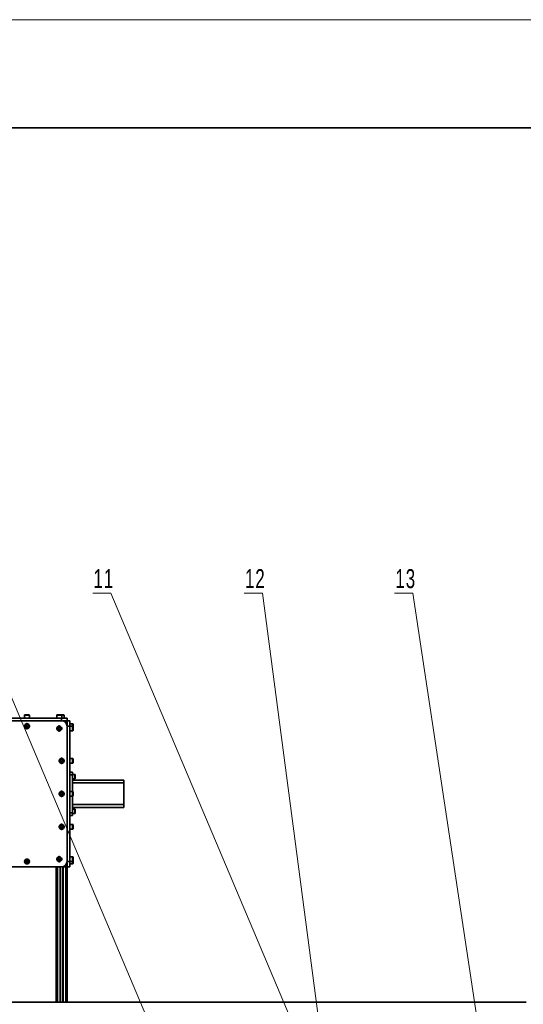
# Model space of a CAD drawing. Header units: millimetres. Extents: x 2945 to 26725, y -1089 to 16127.
# Tile 117 of 150: x 9725 to 11586, y 12490 to 16127. Entities that reach past the tile are written whole.
import ezdxf

# ---------------------------------------------------------------- set-up
doc = ezdxf.new("R2010")
doc.units = ezdxf.units.MM
doc.linetypes.add('点画线', pattern=[18, 12, -2, 2, -2])
for name, color, linetype, lineweight in [('中心线层', 1, '点画线', 18), ('几何体', 7, 'Continuous', 35), ('注释', 2, 'Continuous', 18), ('粗实线层', 7, 'Continuous', 35), ('细实线层', 7, 'Continuous', 18)]:
    doc.layers.add(name, color=color, linetype=linetype, lineweight=lineweight)
doc.styles.add('SLDTEXTSTYLE1', font='txt', dxfattribs={"width": 0.667})

# ---------------------------------------------------------------- blocks, each defined once
blk = doc.blocks.new('$CAXA_FRAME_13B17AC1$')
at = {"layer": '粗实线层'}
blk.add_line((574.5, 400.5), (-574.5, 400.5), dxfattribs=at)
at = {"layer": '细实线层'}
blk.add_line((594.5, 420.5), (-594.5, 420.5), dxfattribs=at)
blk = doc.blocks.new('SW_NOTE_0_10')
at = {"layer": '注释', "color": 0}
for p, q in [((-67.1, 0), (0, 0)), ((0, 0), (-67.1, 0)), ((-67.1, 0), (0, 0)), ((0, 0), (-67.1, 0)), ((-67.1, 0), (0, 0)), ((0, 0), (-67.1, 0))]:
    blk.add_line(p, q, dxfattribs=at)
at = {"layer": '注释', "color": 0, "insert": (-64.3, 89.1), "char_height": 70, "width": 107.412, "attachment_point": 1, "style": 'SLDTEXTSTYLE1'}
blk.add_mtext('\\T1.1;11', dxfattribs=at)
blk = doc.blocks.new('SW_NOTE_0_11')
at = {"layer": '注释', "color": 0}
for p, q in [((-67.1, 0), (0, 0)), ((0, 0), (-67.1, 0)), ((-67.1, 0), (0, 0)), ((0, 0), (-67.1, 0)), ((-67.1, 0), (0, 0)), ((0, 0), (-67.1, 0))]:
    blk.add_line(p, q, dxfattribs=at)
at = {"layer": '注释', "color": 0, "insert": (-64.3, 89.1), "char_height": 70, "width": 110.946, "attachment_point": 1, "style": 'SLDTEXTSTYLE1'}
blk.add_mtext('\\T1.1;12', dxfattribs=at)
blk = doc.blocks.new('SW_NOTE_0_12')
at = {"layer": '注释', "color": 0}
for p, q in [((-67.1, 0), (0, 0)), ((0, 0), (-67.1, 0)), ((-67.1, 0), (0, 0)), ((0, 0), (-67.1, 0)), ((-67.1, 0), (0, 0)), ((0, 0), (-67.1, 0))]:
    blk.add_line(p, q, dxfattribs=at)
at = {"layer": '注释', "color": 0, "insert": (-64.3, 89.1), "char_height": 70, "width": 113.469, "attachment_point": 1, "style": 'SLDTEXTSTYLE1'}
blk.add_mtext('\\T1.1;13', dxfattribs=at)
blk = doc.blocks.new('*X89')
at = {"layer": '注释', "linetype": 'Continuous'}
h = blk.add_hatch(color=0, dxfattribs=at)
edge = h.paths.add_edge_path(flags=0)
edge.add_arc((4606.6, -2064.2), 10.2, 0, 360)
at = {"layer": '注释', "color": 0, "linetype": 'Continuous'}
blk.add_line((4606.6, -2064.2), (0, 0), dxfattribs=at)
blk = doc.blocks.new('*X96')
at = {"layer": '注释', "linetype": 'Continuous'}
h = blk.add_hatch(color=0, dxfattribs=at)
edge = h.paths.add_edge_path(flags=0)
edge.add_arc((877.8, -2069.8), 10.2, 0, 360)
at = {"layer": '注释', "color": 0, "linetype": 'Continuous'}
blk.add_line((877.8, -2069.8), (0, 0), dxfattribs=at)
blk = doc.blocks.new('*X97')
at = {"layer": '注释', "linetype": 'Continuous'}
h = blk.add_hatch(color=0, dxfattribs=at)
edge = h.paths.add_edge_path(flags=0)
edge.add_arc((782.9, -1850.9), 10.2, 0, 360)
at = {"layer": '注释', "color": 0, "linetype": 'Continuous'}
blk.add_line((782.9, -1850.9), (0, 0), dxfattribs=at)
blk = doc.blocks.new('*X98')
at = {"layer": '注释', "linetype": 'Continuous'}
h = blk.add_hatch(color=0, dxfattribs=at)
edge = h.paths.add_edge_path(flags=0)
edge.add_arc((253.4, -1920.1), 10.2, 0, 360)
at = {"layer": '注释', "color": 0, "linetype": 'Continuous'}
blk.add_line((253.4, -1920.1), (0, 0), dxfattribs=at)
blk = doc.blocks.new('*X99')
at = {"layer": '注释', "linetype": 'Continuous'}
h = blk.add_hatch(color=0, dxfattribs=at)
edge = h.paths.add_edge_path(flags=0)
edge.add_arc((247.2, -1640.2), 10.2, 0, 360)
at = {"layer": '注释', "color": 0, "linetype": 'Continuous'}
blk.add_line((247.2, -1640.2), (0, 0), dxfattribs=at)

msp = doc.modelspace()

# ---------------------------------------------------------------- linework, layer by layer
at = {"layer": '中心线层'}
for p, q in [((9752.035, 13505.598), (9752.035, 13529.598)), ((9740.035, 13517.598), (9764.035, 13517.598)), ((9859.468, 13508.811), (9883.468, 13508.811)), ((9871.468, 13496.811), (9871.468, 13520.811)), ((9868.254, 13389.379), (9892.254, 13389.379)), ((9880.254, 13377.379), (9880.254, 13401.379)), ((9880.254, 13255.598), (9880.254, 13279.598)), ((9868.254, 13267.598), (9892.254, 13267.598)), ((9868.254, 13145.817), (9892.254, 13145.817)), ((9880.254, 13133.817), (9880.254, 13157.817)), ((9752.035, 13007.098), (9752.035, 13028.098)), ((9859.468, 13026.385), (9883.468, 13026.385)), ((9871.468, 13014.385), (9871.468, 13038.385)), ((9741.535, 13017.598), (9762.535, 13017.598))]:
    msp.add_line(p, q, dxfattribs=at)
at = {"layer": '几何体'}
for p, q in [((9380.254, 13547.598), (9880.254, 13547.598)), ((9380.254, 13537.598), (9880.254, 13537.598)), ((9743.035, 13558.098), (9743.035, 13547.598)), ((9761.035, 13558.098), (9743.035, 13558.098)), ((9744.535, 13559.598), (9759.535, 13559.598)), ((9761.035, 13547.598), (9761.035, 13558.098)), ((9862.468, 13558.098), (9862.468, 13547.598)), ((9880.468, 13558.098), (9862.468, 13558.098)), ((9863.968, 13559.598), (9878.968, 13559.598)), ((9878.968, 13559.598), (9887.754, 13559.598)), ((9880.254, 13537.598), (9880.254, 13547.598)), ((9880.254, 13547.598), (9900.254, 13547.598)), ((9880.468, 13547.598), (9880.468, 13558.098)), ((9889.254, 13558.098), (9880.468, 13558.098)), ((9885.354, 13537.098), (9884.698, 13537.098)), ((9885.354, 13537.598), (9885.354, 13537.098)), ((9895.754, 13537.598), (9885.354, 13537.598)), ((9888.972, 13535.598), (9890.554, 13535.598)), ((9889.254, 13547.598), (9889.254, 13558.098)), ((9890.554, 13535.598), (9890.554, 13534.742)), ((9900.254, 13537.598), (9895.754, 13537.598)), ((9900.254, 13547.598), (9900.254, 13537.598)), ((9900.254, 13537.598), (9910.254, 13537.598)), ((9900.254, 13533.098), (9900.254, 13537.598)), ((9900.254, 13522.698), (9900.254, 13533.098)), ((9910.254, 13537.598), (9910.254, 13517.598)), ((9746.28, 13517.146), (9748.766, 13522.357)), ((9749.549, 13512.387), (9746.28, 13517.146)), ((9748.766, 13522.357), (9754.522, 13522.809)), ((9755.305, 13512.839), (9749.549, 13512.387)), ((9754.522, 13522.809), (9757.791, 13518.05)), ((9757.791, 13518.05), (9755.305, 13512.839)), ((9865.712, 13508.359), (9868.198, 13513.57)), ((9868.981, 13503.6), (9865.712, 13508.359)), ((9868.198, 13513.57), (9873.954, 13514.022)), ((9874.737, 13504.053), (9868.981, 13503.6)), ((9873.954, 13514.022), (9877.223, 13509.263)), ((9877.223, 13509.263), (9874.737, 13504.053)), ((9897.398, 13527.898), (9898.254, 13527.898)), ((9898.254, 13527.898), (9898.254, 13526.316)), ((9899.754, 13522.042), (9899.754, 13522.698)), ((9899.754, 13522.698), (9900.254, 13522.698)), ((9910.254, 13517.598), (9900.254, 13517.598)), ((9900.254, 13517.598), (9900.254, 13017.598)), ((9920.754, 13526.598), (9910.254, 13526.598)), ((9920.754, 13517.811), (9910.254, 13517.811)), ((9910.254, 13017.598), (9910.254, 13517.598)), ((9910.254, 13499.811), (9920.754, 13499.811)), ((9920.754, 13517.811), (9920.754, 13526.598)), ((9920.754, 13499.811), (9920.754, 13517.811)), ((9922.254, 13525.098), (9922.254, 13516.311)), ((9922.254, 13516.311), (9922.254, 13501.311)), ((9874.499, 13388.927), (9876.985, 13394.138)), ((9877.768, 13384.168), (9874.499, 13388.927)), ((9876.985, 13394.138), (9882.741, 13394.59)), ((9883.524, 13384.62), (9877.768, 13384.168)), ((9882.741, 13394.59), (9886.01, 13389.831)), ((9886.01, 13389.831), (9883.524, 13384.62)), ((9920.754, 13398.379), (9910.254, 13398.379)), ((9920.754, 13380.379), (9920.754, 13398.379)), ((9922.254, 13396.879), (9922.254, 13381.879)), ((9910.254, 13380.379), (9920.754, 13380.379)), ((9910.254, 13347.598), (9920.254, 13347.598)), ((9920.254, 13347.598), (9920.254, 13337.598)), ((9920.254, 13337.598), (9910.254, 13337.598)), ((9929.004, 13339.238), (9920.254, 13339.238)), ((9920.254, 13276.598), (9920.254, 13337.598)), ((9920.254, 13323.238), (9929.004, 13323.238)), ((9920.254, 13317.598), (10110.254, 13317.598)), ((9929.004, 13323.238), (9929.004, 13339.238)), ((9930.254, 13337.988), (9930.254, 13324.488)), ((10110.254, 13317.598), (10110.254, 13307.598)), ((9920.754, 13276.598), (9910.254, 13276.598)), ((10110.254, 13307.598), (9920.254, 13307.598)), ((9920.754, 13258.598), (9920.754, 13276.598)), ((9922.254, 13275.098), (9922.254, 13260.098)), ((10110.254, 13307.598), (10110.254, 13227.598)), ((9874.499, 13267.146), (9876.985, 13272.357)), ((9877.768, 13262.387), (9874.499, 13267.146)), ((9876.985, 13272.357), (9882.741, 13272.809)), ((9883.524, 13262.839), (9877.768, 13262.387)), ((9882.741, 13272.809), (9886.01, 13268.05)), ((9886.01, 13268.05), (9883.524, 13262.839)), ((9910.254, 13258.598), (9920.754, 13258.598)), ((9920.254, 13197.598), (9920.254, 13258.598)), ((9920.254, 13227.598), (10110.254, 13227.598)), ((10110.254, 13217.598), (9920.254, 13217.598)), ((9929.004, 13210.958), (9920.254, 13210.958)), ((9929.004, 13194.958), (9929.004, 13210.958)), ((9930.254, 13209.708), (9930.254, 13196.208)), ((10110.254, 13227.598), (10110.254, 13217.598)), ((9910.254, 13197.598), (9920.254, 13197.598)), ((9920.254, 13187.598), (9910.254, 13187.598)), ((9920.254, 13197.598), (9920.254, 13187.598)), ((9920.254, 13194.958), (9929.004, 13194.958)), ((9874.499, 13145.365), (9876.985, 13150.576)), ((9877.768, 13140.606), (9874.499, 13145.365)), ((9876.985, 13150.576), (9882.741, 13151.028)), ((9883.524, 13141.058), (9877.768, 13140.606)), ((9882.741, 13151.028), (9886.01, 13146.269)), ((9886.01, 13146.269), (9883.524, 13141.058)), ((9920.754, 13154.817), (9910.254, 13154.817)), ((9910.254, 13136.817), (9920.754, 13136.817)), ((9920.754, 13136.817), (9920.754, 13154.817)), ((9922.254, 13153.317), (9922.254, 13138.317)), ((9746.28, 13017.146), (9748.766, 13022.357)), ((9748.766, 13022.357), (9754.522, 13022.809)), ((9754.522, 13022.809), (9757.791, 13018.05)), ((9865.712, 13025.933), (9868.198, 13031.143)), ((9868.981, 13021.174), (9865.712, 13025.933)), ((9868.198, 13031.143), (9873.954, 13031.595)), ((9874.737, 13021.626), (9868.981, 13021.174)), ((9873.954, 13031.595), (9877.223, 13026.837)), ((9877.223, 13026.837), (9874.737, 13021.626)), ((9920.754, 13035.385), (9910.254, 13035.385)), ((9920.754, 13017.385), (9920.754, 13035.385)), ((9922.254, 13033.885), (9922.254, 13018.885)), ((9880.254, 12997.598), (9380.254, 12997.598)), ((9749.549, 13012.387), (9746.28, 13017.146)), ((9755.305, 13012.839), (9749.549, 13012.387)), ((9757.791, 13018.05), (9755.305, 13012.839)), ((9860.254, 12497.598), (9860.254, 12997.598)), ((9864.754, 12497.598), (9864.754, 12997.598)), ((9875.154, 12497.598), (9875.154, 12997.598)), ((9876.154, 12497.598), (9876.154, 12997.598)), ((9884.354, 12497.598), (9884.354, 12998.023)), ((9884.698, 12998.098), (9885.354, 12998.098)), ((9885.354, 12497.598), (9885.354, 12998.259)), ((9885.354, 12998.098), (9885.354, 12997.598)), ((9885.354, 12997.598), (9895.754, 12997.598)), ((9890.554, 12999.598), (9888.972, 12999.598)), ((9890.554, 13000.454), (9890.554, 12999.598)), ((9895.754, 12497.598), (9895.754, 13004.959)), ((9898.254, 13007.298), (9897.398, 13007.298)), ((9898.254, 13008.88), (9898.254, 13007.298)), ((9899.754, 13012.498), (9899.754, 13013.154)), ((9900.254, 13012.498), (9899.754, 13012.498)), ((9900.254, 13017.598), (9910.254, 13017.598)), ((9900.254, 13002.098), (9900.254, 13012.498)), ((9900.254, 12497.598), (9900.254, 13002.098)), ((9910.254, 12997.598), (9900.254, 12997.598)), ((9910.254, 13017.598), (9910.254, 12997.598)), ((9910.254, 13017.385), (9920.754, 13017.385)), ((9910.254, 13008.598), (9920.754, 13008.598)), ((9920.754, 13008.598), (9920.754, 13017.385)), ((9922.254, 13018.885), (9922.254, 13010.098)), ((11596.492, 12497.598), (4845.254, 12497.598)), ((9875.154, 12497.598), (9864.754, 12497.598)), ((9895.754, 12497.598), (9885.354, 12497.598))]:
    msp.add_line(p, q, dxfattribs=at)
for centre, radius in [((9752.035, 13517.598), 9), ((9752.035, 13517.598), 7.5), ((9871.468, 13508.811), 9), ((9871.468, 13508.811), 7.5), ((9880.254, 13389.379), 9), ((9880.254, 13389.379), 7.5), ((9880.254, 13267.598), 9), ((9880.254, 13267.598), 7.5), ((9880.254, 13145.817), 9), ((9880.254, 13145.817), 7.5), ((9752.035, 13017.598), 9), ((9752.035, 13017.598), 7.5), ((9871.468, 13026.385), 9), ((9871.468, 13026.385), 7.5)]:
    msp.add_circle(centre, radius, dxfattribs=at)
for centre, radius, start, end in [((9744.535, 13558.098), 1.5, 90, 180), ((9759.535, 13558.098), 1.5, 360, 90), ((9863.968, 13558.098), 1.5, 90, 180), ((9878.968, 13558.098), 1.5, 0, 90), ((9880.254, 13517.598), 20, 0, 90), ((9887.754, 13558.098), 1.5, 0, 90), ((9895.811, 13533.154), 3, 0, 179.792834), ((9895.754, 13533.098), 4.5, 0, 90), ((9895.811, 13533.154), 3, 270.207166, 0), ((9752.035, 13517.598), 5, 154.491237, 214.491237), ((9752.035, 13517.598), 5, 94.491237, 154.491237), ((9752.035, 13517.598), 5, 214.491237, 274.491237), ((9752.035, 13517.598), 5, 34.491237, 94.491237), ((9752.035, 13517.598), 5, 274.491237, 334.491237), ((9752.035, 13517.598), 5, 334.491237, 34.491237), ((9871.468, 13508.811), 5, 154.491237, 214.491237), ((9871.468, 13508.811), 5, 94.491237, 154.491237), ((9871.468, 13508.811), 5, 214.491237, 274.491237), ((9871.468, 13508.811), 5, 34.491237, 94.491237), ((9871.468, 13508.811), 5, 274.491237, 334.491237), ((9871.468, 13508.811), 5, 334.491237, 34.491237), ((9920.754, 13525.098), 1.5, 0, 90), ((9920.754, 13516.311), 1.5, 0, 90), ((9920.754, 13501.311), 1.5, 270, 360), ((9880.254, 13389.379), 5, 154.491237, 214.491237), ((9880.254, 13389.379), 5, 94.491237, 154.491237), ((9880.254, 13389.379), 5, 214.491237, 274.491237), ((9880.254, 13389.379), 5, 34.491237, 94.491237), ((9880.254, 13389.379), 5, 274.491237, 334.491237), ((9880.254, 13389.379), 5, 334.491237, 34.491237), ((9920.754, 13396.879), 1.5, 0, 90), ((9920.754, 13381.879), 1.5, 270, 360), ((9929.004, 13337.988), 1.25, 0, 90), ((9929.004, 13324.488), 1.25, 270, 0), ((9920.754, 13275.098), 1.5, 0, 90), ((9880.254, 13267.598), 5, 154.491237, 214.491237), ((9880.254, 13267.598), 5, 94.491237, 154.491237), ((9880.254, 13267.598), 5, 214.491237, 274.491237), ((9880.254, 13267.598), 5, 34.491237, 94.491237), ((9880.254, 13267.598), 5, 274.491237, 334.491237), ((9880.254, 13267.598), 5, 334.491237, 34.491237), ((9920.754, 13260.098), 1.5, 270, 360), ((9929.004, 13209.708), 1.25, 0, 90), ((9929.004, 13196.208), 1.25, 270, 360), ((9880.254, 13145.817), 5, 154.491237, 214.491237), ((9880.254, 13145.817), 5, 94.491237, 154.491237), ((9880.254, 13145.817), 5, 214.491237, 274.491237), ((9880.254, 13145.817), 5, 34.491237, 94.491237), ((9880.254, 13145.817), 5, 274.491237, 334.491237), ((9880.254, 13145.817), 5, 334.491237, 34.491237), ((9920.754, 13153.317), 1.5, 0, 90), ((9920.754, 13138.317), 1.5, 270, 360), ((9752.035, 13017.598), 5, 94.491237, 154.491237), ((9752.035, 13017.598), 5, 34.491237, 94.491237), ((9752.035, 13017.598), 5, 334.491237, 34.491237), ((9871.468, 13026.385), 5, 154.491237, 214.491237), ((9871.468, 13026.385), 5, 94.491237, 154.491237), ((9871.468, 13026.385), 5, 214.491237, 274.491237), ((9871.468, 13026.385), 5, 34.491237, 94.491237), ((9871.468, 13026.385), 5, 274.491237, 334.491237), ((9871.468, 13026.385), 5, 334.491237, 34.491237), ((9920.754, 13033.885), 1.5, 0, 90), ((9752.035, 13017.598), 5, 154.491237, 214.491237), ((9752.035, 13017.598), 5, 214.491237, 274.491237), ((9752.035, 13017.598), 5, 274.491237, 334.491237), ((9880.254, 13017.598), 20, 270, 0), ((9895.811, 13002.042), 3, 180.207166, 0), ((9895.754, 13002.098), 4.5, 270, 0), ((9895.811, 13002.042), 3, 360, 89.792834), ((9920.754, 13018.885), 1.5, 270, 360), ((9920.754, 13010.098), 1.5, 270, 360)]:
    msp.add_arc(centre, radius, start, end, dxfattribs=at)

# ---------------------------------------------------------------- block references
at = {"layer": '注释'}
for name, p in [('SW_NOTE_0_10', (10062.399, 14008.478)), ('SW_NOTE_0_11', (10621.975, 14008.478)), ('SW_NOTE_0_12', (11178.021, 14008.478)), ('*X89', (5654.632, 14008.478)), ('*X96', (9531.066, 14008.478)), ('*X97', (10062.399, 14008.478)), ('*X98', (10621.975, 14008.478)), ('*X99', (11178.021, 14008.478))]:
    msp.add_blockref(name, p, dxfattribs=at)
at = {"layer": '粗实线层', "xscale": 20, "yscale": 20, "zscale": 20}
msp.add_blockref('$CAXA_FRAME_13B17AC1$', (14834.531, 7717.01), dxfattribs=at)

doc.saveas('drawing.dxf')
